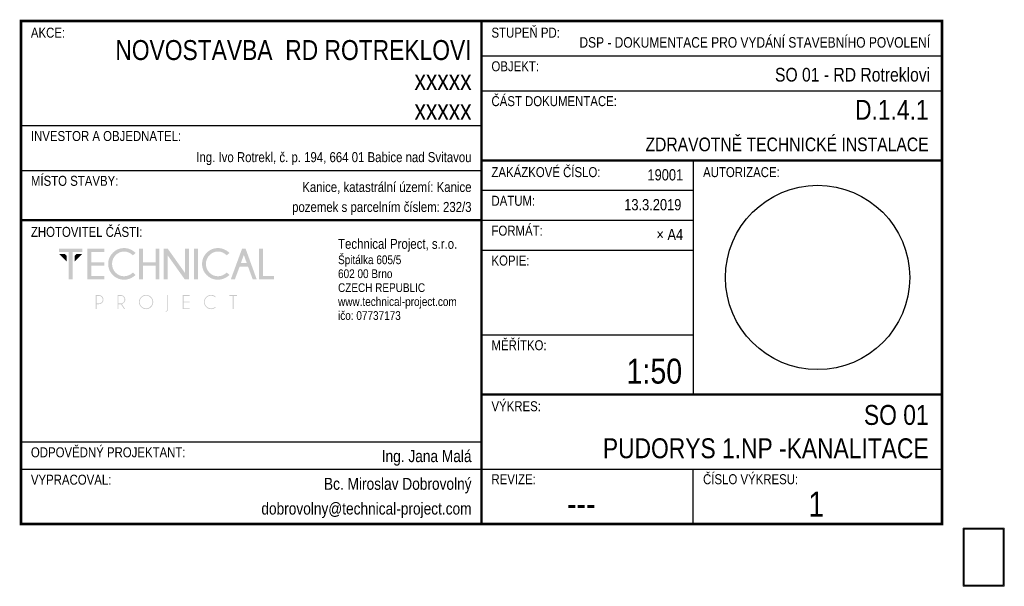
# Paper-space layout 'TP' of a CAD drawing. Header units: metres. Extents: x 629 to 1245, y -264 to 475.
# Tile 1 of 7: x 629 to 826, y -4 to 109. Entities that reach past the tile are written whole.
import ezdxf
from ezdxf.enums import TextEntityAlignment as Align

# ---------------------------------------------------------------- set-up
doc = ezdxf.new("R2010")
doc.units = ezdxf.units.M
doc.header["$MEASUREMENT"] = 0
doc.layers.add('TP_01_Pomocná', color=7, linetype='Continuous')
doc.layers.add('TP_01_Rozpiska', color=7, linetype='Continuous', lineweight=5)
doc.layers.add('TP_01_Text', color=7, linetype='Continuous', lineweight=5)
doc.styles.add('ARIALNARROW', font='ARIALN.TTF')

# ---------------------------------------------------------------- blocks, each defined once
blk = doc.blocks.new('*U2')
for p, q in [((-8.27, 11.46), (-8.27, 11.69)), ((-8.03, 11.69), (-8.27, 11.69)), ((0, 11.69), (-8.27, 11.69)), ((-8.27, 11.69), (-8.27, 0)), ((-0.24, 11.46), (-8.03, 11.46)), ((-8.03, 11.46), (-8.03, 0.24)), ((-0.24, 11.69), (0, 11.69)), ((-0.24, 0.24), (-0.24, 11.46)), ((0, 0), (0, 11.69)), ((-8.27, 0.24), (-8.27, 0)), ((-8.27, 0), (0, 0)), ((-8.03, 0.24), (-0.24, 0.24))]:
    blk.add_line(p, q)

psp = doc.layouts.new('TP')

# ---------------------------------------------------------------- hatches: boundary and pattern name
at = {"true_color": 0x2a2b2d}
for points in [[(636.547, 63.345), (636.547, 62.671), (641.182, 62.671), (641.182, 63.345)], [(645.604, 63.345), (645.604, 62.671), (643.007, 62.671), (643.007, 60.583), (645.604, 60.583), (645.604, 59.909), (643.007, 59.909), (643.007, 57.838), (645.604, 57.838), (645.604, 57.148), (642.234, 57.148), (642.234, 63.345)], [(653.379, 59.909), (653.379, 57.148), (652.59, 57.148), (652.59, 63.345), (653.379, 63.345), (653.379, 60.583), (655.911, 60.583), (655.911, 63.345), (656.7, 63.345), (656.7, 57.148), (655.911, 57.148), (655.911, 59.909)], [(658.344, 63.345), (661.861, 58.397), (661.861, 63.345), (662.634, 63.345), (662.634, 57.148), (661.779, 57.148), (658.344, 61.981), (658.344, 57.148), (657.571, 57.148), (657.571, 63.345)], [(663.637, 63.345), (663.637, 57.148), (664.409, 57.148), (664.409, 63.345)], [(676.721, 57.164), (676.721, 63.345), (677.494, 63.345), (677.494, 57.838), (679.73, 57.838), (679.73, 57.164)], [(636.547, 62.26), (638.059, 60.731), (638.059, 61.849), (637.665, 62.26)], [(638.487, 62.786), (638.487, 57.148), (639.259, 57.148), (639.259, 62.786)], [(641.182, 62.26), (639.67, 60.731), (639.67, 61.849), (640.065, 62.26)], [(662.782, 53.992), (662.782, 53.827), (661.533, 53.827), (661.533, 52.677), (662.782, 52.677), (662.782, 52.512), (661.533, 52.512), (661.533, 51.362), (662.782, 51.362), (662.782, 51.197), (661.385, 51.197), (661.385, 53.992)], [(671.576, 53.827), (671.576, 51.197), (671.412, 51.197), (671.412, 53.827), (670.705, 53.827), (670.705, 53.992), (672.283, 53.992), (672.283, 53.827)]]:
    psp.add_hatch(color=250, dxfattribs=at).paths.add_polyline_path(points)
h = psp.add_hatch(color=250, dxfattribs=at)
edge = h.paths.add_edge_path()
edge.add_line((651.374, 58.512), (651.916, 58.035))
edge.add_spline(control_points=[(651.916, 58.035), (651.226, 57.411), (650.453, 57.082), (649.615, 57.082), (649.615, 57.082), (648.711, 57.082), (647.955, 57.394), (647.33, 58.019), (647.33, 58.019), (646.706, 58.644), (646.41, 59.383), (646.41, 60.255), (646.41, 60.255), (646.41, 61.109), (646.706, 61.849), (647.33, 62.474), (647.33, 62.474), (647.955, 63.115), (648.711, 63.427), (649.615, 63.427), (649.615, 63.427), (650.453, 63.427), (651.226, 63.098), (651.916, 62.457)], knot_values=[0, 0, 0, 0, 0.0416667, 0.0416667, 0.0416667, 0.0417667, 0.0833333, 0.0833333, 0.0833333, 0.0834333, 0.125, 0.125, 0.125, 0.1251, 0.1666667, 0.1666667, 0.1666667, 0.1667667, 0.2083333, 0.2083333, 0.2083333, 0.2084333, 1, 1, 1, 1], degree=3, periodic=0)
edge.add_line((651.916, 62.457), (651.374, 61.981))
edge.add_spline(control_points=[(651.374, 61.981), (650.815, 62.49), (650.223, 62.737), (649.615, 62.737), (649.615, 62.737), (648.958, 62.737), (648.382, 62.49), (647.906, 62.013), (647.906, 62.013), (647.429, 61.537), (647.182, 60.945), (647.182, 60.255), (647.182, 60.255), (647.182, 59.548), (647.429, 58.972), (647.906, 58.479), (647.906, 58.479), (648.382, 58.003), (648.958, 57.772), (649.615, 57.772), (649.615, 57.772), (650.223, 57.772), (650.815, 58.019), (651.374, 58.512)], knot_values=[0, 0, 0, 0, 0.0416667, 0.0416667, 0.0416667, 0.0417667, 0.0833333, 0.0833333, 0.0833333, 0.0834333, 0.125, 0.125, 0.125, 0.1251, 0.1666667, 0.1666667, 0.1666667, 0.1667667, 0.2083333, 0.2083333, 0.2083333, 0.2084333, 1, 1, 1, 1], degree=3, periodic=0)
h = psp.add_hatch(color=250, dxfattribs=at)
edge = h.paths.add_edge_path()
edge.add_line((670.228, 58.512), (670.771, 58.035))
edge.add_spline(control_points=[(670.771, 58.035), (670.08, 57.411), (669.308, 57.082), (668.47, 57.082), (668.47, 57.082), (667.565, 57.082), (666.809, 57.394), (666.185, 58.019), (666.185, 58.019), (665.56, 58.644), (665.264, 59.383), (665.264, 60.255), (665.264, 60.255), (665.264, 61.109), (665.56, 61.849), (666.185, 62.474), (666.185, 62.474), (666.809, 63.115), (667.565, 63.427), (668.47, 63.427), (668.47, 63.427), (669.308, 63.427), (670.08, 63.098), (670.771, 62.457)], knot_values=[0, 0, 0, 0, 0.0416667, 0.0416667, 0.0416667, 0.0417667, 0.0833333, 0.0833333, 0.0833333, 0.0834333, 0.125, 0.125, 0.125, 0.1251, 0.1666667, 0.1666667, 0.1666667, 0.1667667, 0.2083333, 0.2083333, 0.2083333, 0.2084333, 1, 1, 1, 1], degree=3, periodic=0)
edge.add_line((670.771, 62.457), (670.228, 61.981))
edge.add_spline(control_points=[(670.228, 61.981), (669.67, 62.49), (669.078, 62.737), (668.47, 62.737), (668.47, 62.737), (667.812, 62.737), (667.237, 62.49), (666.76, 62.013), (666.76, 62.013), (666.283, 61.537), (666.037, 60.945), (666.037, 60.255), (666.037, 60.255), (666.037, 59.548), (666.283, 58.972), (666.76, 58.479), (666.76, 58.479), (667.237, 58.003), (667.812, 57.772), (668.47, 57.772), (668.47, 57.772), (669.078, 57.772), (669.67, 58.019), (670.228, 58.512)], knot_values=[0, 0, 0, 0, 0.0416667, 0.0416667, 0.0416667, 0.0417667, 0.0833333, 0.0833333, 0.0833333, 0.0834333, 0.125, 0.125, 0.125, 0.1251, 0.1666667, 0.1666667, 0.1666667, 0.1667667, 0.2083333, 0.2083333, 0.2083333, 0.2084333, 1, 1, 1, 1], degree=3, periodic=0)
h = psp.add_hatch(color=250, dxfattribs=at)
h.paths.add_polyline_path([(674.239, 60.403), (673.648, 62.046), (673.039, 60.403)])
h.paths.add_polyline_path([(673.993, 63.345), (676.228, 57.164), (675.423, 57.164), (674.486, 59.729), (672.809, 59.729), (671.856, 57.164), (671.034, 57.164), (673.302, 63.345)])
h = psp.add_hatch(color=250, dxfattribs=at)
edge = h.paths.add_edge_path()
edge.add_line((644.076, 53.827), (644.076, 52.331))
edge.add_line((644.076, 52.331), (644.552, 52.331))
edge.add_spline(control_points=[(644.552, 52.331), (644.749, 52.331), (644.93, 52.397), (645.078, 52.545), (645.078, 52.545), (645.226, 52.693), (645.292, 52.874), (645.292, 53.088), (645.292, 53.088), (645.292, 53.285), (645.226, 53.466), (645.078, 53.614), (645.078, 53.614), (644.93, 53.762), (644.749, 53.827), (644.552, 53.827)], knot_values=[0, 0, 0, 0, 0.0625, 0.0625, 0.0625, 0.0626, 0.125, 0.125, 0.125, 0.1251, 0.1875, 0.1875, 0.1875, 0.1876, 1, 1, 1, 1], degree=3, periodic=0)
edge.add_line((644.552, 53.827), (644.076, 53.827))
edge = h.paths.add_edge_path()
edge.add_line((644.076, 52.167), (644.076, 51.197))
edge.add_line((644.076, 51.197), (643.911, 51.197))
edge.add_line((643.911, 51.197), (643.911, 53.992))
edge.add_line((643.911, 53.992), (644.651, 53.992))
edge.add_spline(control_points=[(644.651, 53.992), (644.865, 53.959), (645.045, 53.877), (645.193, 53.729), (645.193, 53.729), (645.358, 53.548), (645.456, 53.334), (645.456, 53.088), (645.456, 53.088), (645.456, 52.825), (645.358, 52.611), (645.193, 52.43), (645.193, 52.43), (645.012, 52.266), (644.799, 52.167), (644.552, 52.167)], knot_values=[0, 0, 0, 0, 0.0625, 0.0625, 0.0625, 0.0626, 0.125, 0.125, 0.125, 0.1251, 0.1875, 0.1875, 0.1875, 0.1876, 1, 1, 1, 1], degree=3, periodic=0)
edge.add_line((644.552, 52.167), (644.076, 52.167))
h = psp.add_hatch(color=250, dxfattribs=at)
edge = h.paths.add_edge_path()
edge.add_line((648.464, 53.827), (648.464, 52.331))
edge.add_line((648.464, 52.331), (648.925, 52.331))
edge.add_spline(control_points=[(648.925, 52.331), (649.138, 52.331), (649.319, 52.397), (649.467, 52.545), (649.467, 52.545), (649.615, 52.693), (649.681, 52.874), (649.681, 53.088), (649.681, 53.088), (649.681, 53.285), (649.615, 53.466), (649.467, 53.614), (649.467, 53.614), (649.319, 53.762), (649.138, 53.827), (648.925, 53.827)], knot_values=[0, 0, 0, 0, 0.0625, 0.0625, 0.0625, 0.0626, 0.125, 0.125, 0.125, 0.1251, 0.1875, 0.1875, 0.1875, 0.1876, 1, 1, 1, 1], degree=3, periodic=0)
edge.add_line((648.925, 53.827), (648.464, 53.827))
edge = h.paths.add_edge_path()
edge.add_line((648.974, 52.167), (648.464, 52.167))
edge.add_line((648.464, 52.167), (648.464, 51.197))
edge.add_line((648.464, 51.197), (648.3, 51.197))
edge.add_line((648.3, 51.197), (648.3, 53.992))
edge.add_line((648.3, 53.992), (649.023, 53.992))
edge.add_spline(control_points=[(649.023, 53.992), (649.237, 53.959), (649.418, 53.877), (649.566, 53.729), (649.566, 53.729), (649.747, 53.548), (649.845, 53.334), (649.845, 53.088), (649.845, 53.088), (649.845, 52.825), (649.747, 52.611), (649.566, 52.447), (649.566, 52.447), (649.451, 52.315), (649.303, 52.233), (649.155, 52.2)], knot_values=[0, 0, 0, 0, 0.0625, 0.0625, 0.0625, 0.0626, 0.125, 0.125, 0.125, 0.1251, 0.1875, 0.1875, 0.1875, 0.1876, 1, 1, 1, 1], degree=3, periodic=0)
edge.add_line((649.155, 52.2), (649.796, 51.197))
edge.add_line((649.796, 51.197), (649.599, 51.197))
edge.add_line((649.599, 51.197), (648.974, 52.167))
h = psp.add_hatch(color=250, dxfattribs=at)
edge = h.paths.add_edge_path()
edge.add_spline(control_points=[(654.021, 53.877), (653.659, 53.877), (653.363, 53.745), (653.116, 53.499), (653.116, 53.499), (652.87, 53.252), (652.738, 52.956), (652.738, 52.594), (652.738, 52.594), (652.738, 52.249), (652.87, 51.953), (653.116, 51.707), (653.116, 51.707), (653.363, 51.46), (653.659, 51.329), (654.021, 51.329), (654.021, 51.329), (654.366, 51.329), (654.662, 51.46), (654.908, 51.707), (654.908, 51.707), (655.171, 51.953), (655.286, 52.249), (655.286, 52.594), (655.286, 52.594), (655.286, 52.956), (655.171, 53.252), (654.908, 53.499), (654.908, 53.499), (654.662, 53.745), (654.366, 53.877), (654.021, 53.877)], knot_values=[0, 0, 0, 0, 0.03125, 0.03125, 0.03125, 0.03135, 0.0625, 0.0625, 0.0625, 0.0626, 0.09375, 0.09375, 0.09375, 0.09385, 0.125, 0.125, 0.125, 0.1251, 0.15625, 0.15625, 0.15625, 0.15635, 0.1875, 0.1875, 0.1875, 0.1876, 0.21875, 0.21875, 0.21875, 0.21885, 1, 1, 1, 1], degree=3, periodic=0)
edge = h.paths.add_edge_path()
edge.add_spline(control_points=[(655.023, 53.614), (655.303, 53.334), (655.451, 52.989), (655.451, 52.594), (655.451, 52.594), (655.451, 52.2), (655.303, 51.871), (655.023, 51.592), (655.023, 51.592), (654.744, 51.312), (654.415, 51.164), (654.021, 51.164), (654.021, 51.164), (653.626, 51.164), (653.281, 51.312), (653.001, 51.592), (653.001, 51.592), (652.722, 51.871), (652.59, 52.2), (652.59, 52.594), (652.59, 52.594), (652.59, 52.989), (652.722, 53.334), (653.001, 53.614), (653.001, 53.614), (653.281, 53.893), (653.626, 54.041), (654.021, 54.041), (654.021, 54.041), (654.415, 54.041), (654.744, 53.893), (655.023, 53.614)], knot_values=[0, 0, 0, 0, 0.03125, 0.03125, 0.03125, 0.03135, 0.0625, 0.0625, 0.0625, 0.0626, 0.09375, 0.09375, 0.09375, 0.09385, 0.125, 0.125, 0.125, 0.1251, 0.15625, 0.15625, 0.15625, 0.15635, 0.1875, 0.1875, 0.1875, 0.1876, 0.21875, 0.21875, 0.21875, 0.21885, 1, 1, 1, 1], degree=3, periodic=0)
h = psp.add_hatch(color=250, dxfattribs=at)
edge = h.paths.add_edge_path()
edge.add_spline(control_points=[(658.442, 51.148), (658.442, 51), (658.393, 50.885), (658.294, 50.803), (658.294, 50.803), (658.196, 50.704), (658.081, 50.655), (657.949, 50.655)], knot_values=[0, 0, 0, 0, 0.125, 0.125, 0.125, 0.1251, 1, 1, 1, 1], degree=3, periodic=0)
edge.add_line((657.949, 50.655), (657.949, 50.803))
edge.add_spline(control_points=[(657.949, 50.803), (658.048, 50.803), (658.13, 50.836), (658.196, 50.901), (658.196, 50.901), (658.262, 50.967), (658.278, 51.049), (658.278, 51.164)], knot_values=[0, 0, 0, 0, 0.125, 0.125, 0.125, 0.1251, 1, 1, 1, 1], degree=3, periodic=0)
edge.add_line((658.278, 51.164), (658.278, 53.992))
edge.add_line((658.278, 53.992), (658.442, 53.992))
edge.add_line((658.442, 53.992), (658.442, 51.148))
h = psp.add_hatch(color=250, dxfattribs=at)
edge = h.paths.add_edge_path()
edge.add_line((667.911, 51.641), (668.026, 51.542))
edge.add_spline(control_points=[(668.026, 51.542), (667.763, 51.296), (667.434, 51.164), (667.072, 51.164), (667.072, 51.164), (666.678, 51.164), (666.333, 51.312), (666.053, 51.592), (666.053, 51.592), (665.774, 51.871), (665.642, 52.2), (665.642, 52.594), (665.642, 52.594), (665.642, 52.989), (665.774, 53.334), (666.053, 53.614), (666.053, 53.614), (666.333, 53.893), (666.678, 54.025), (667.072, 54.025), (667.072, 54.025), (667.434, 54.025), (667.763, 53.91), (668.026, 53.646)], knot_values=[0, 0, 0, 0, 0.0416667, 0.0416667, 0.0416667, 0.0417667, 0.0833333, 0.0833333, 0.0833333, 0.0834333, 0.125, 0.125, 0.125, 0.1251, 0.1666667, 0.1666667, 0.1666667, 0.1667667, 0.2083333, 0.2083333, 0.2083333, 0.2084333, 1, 1, 1, 1], degree=3, periodic=0)
edge.add_line((668.026, 53.646), (667.911, 53.548))
edge.add_spline(control_points=[(667.911, 53.548), (667.664, 53.762), (667.385, 53.86), (667.072, 53.86), (667.072, 53.86), (666.711, 53.86), (666.415, 53.745), (666.168, 53.499), (666.168, 53.499), (665.922, 53.252), (665.79, 52.956), (665.79, 52.594), (665.79, 52.594), (665.79, 52.249), (665.922, 51.953), (666.168, 51.707), (666.168, 51.707), (666.415, 51.46), (666.711, 51.329), (667.072, 51.329), (667.072, 51.329), (667.385, 51.329), (667.664, 51.427), (667.911, 51.641)], knot_values=[0, 0, 0, 0, 0.0416667, 0.0416667, 0.0416667, 0.0417667, 0.0833333, 0.0833333, 0.0833333, 0.0834333, 0.125, 0.125, 0.125, 0.1251, 0.1666667, 0.1666667, 0.1666667, 0.1667667, 0.2083333, 0.2083333, 0.2083333, 0.2084333, 1, 1, 1, 1], degree=3, periodic=0)

# ---------------------------------------------------------------- linework, layer by layer
at = {"layer": 'TP_01_Pomocná'}
for p, q in [((721.381, 102.029), (813.881, 102.029)), ((721.381, 95.029), (813.881, 95.029)), ((628.881, 88.029), (721.381, 88.029)), ((763.881, 81.029), (763.881, 34.029)), ((628.881, 79.029), (721.381, 79.029)), ((721.381, 75.029), (763.881, 75.029)), ((721.381, 75.029), (763.881, 75.029)), ((721.381, 69.029), (763.881, 69.029)), ((721.381, 63.029), (763.881, 63.029)), ((721.381, 46.029), (763.881, 46.029)), ((628.881, 24.529), (721.381, 24.529)), ((628.881, 19.029), (721.381, 19.029)), ((721.381, 19.029), (813.881, 19.029)), ((763.881, 8.029), (763.881, 19.029))]:
    psp.add_line(p, q, dxfattribs=at)
at = {"layer": 'TP_01_Pomocná', "linetype": 'Continuous', "ltscale": 0.08}
psp.add_circle((788.881, 57.529), 18.5, dxfattribs=at)
at = {"layer": 'TP_01_Rozpiska', "const_width": 0.5}
psp.add_lwpolyline([(813.881, 8.029), (628.881, 8.029), (628.881, 109.029), (813.881, 109.029)], close=True, dxfattribs=at)
for points in [[(721.381, 109.029), (721.381, 8.029)], [(721.381, 81.029), (813.881, 81.029)], [(628.881, 69.029), (721.381, 69.029)], [(721.381, 34.029), (813.881, 34.029)]]:
    psp.add_lwpolyline(points, dxfattribs=at)

# ---------------------------------------------------------------- block references
at = {"layer": 'TP_01_Rozpiska'}
psp.add_blockref('*U2', (826.381, -4.471), dxfattribs=at)

# ---------------------------------------------------------------- texts
at = {"layer": 'TP_01_Text', "style": 'ARIALNARROW'}
for s, p in [('AKCE:', (630.881, 107.679)), ('STUPEŇ PD:', (723.381, 107.679)), ('OBJEKT:', (723.381, 100.929)), ('ČÁST DOKUMENTACE:', (723.381, 93.929)), ('INVESTOR A OBJEDNATEL:', (630.881, 86.929)), ('ZAKÁZKOVÉ ČÍSLO:', (723.381, 79.679)), ('AUTORIZACE:', (765.881, 79.679)), ('MÍSTO STAVBY:', (630.881, 77.929)), ('DATUM:', (723.381, 73.929)), ('ZHOTOVITEL ČÁSTI:', (630.881, 67.679)), ('FORMÁT:', (723.381, 67.929)), ('KOPIE:', (723.381, 61.929)), ('MĚŘÍTKO:', (723.381, 44.929)), ('VÝKRES:', (723.381, 32.679)), ('ODPOVĚDNÝ PROJEKTANT:', (630.881, 23.429)), ('VYPRACOVAL:', (630.881, 17.929))]:
    psp.add_text(s, height=2, dxfattribs=at).set_placement(p, align=Align.TOP_LEFT)
for s, height, p in [('NOVOSTAVBA  RD ROTREKLOVI', 4, (719.381, 99.985)), ('DSP - DOKUMENTACE PRO VYDÁNÍ STAVEBNÍHO POVOLENÍ', 2.1, (811.483, 103.039)), ('SO 01 - RD Rotreklovi', 2.75, (811.483, 96.039)), ('xxxxx', 4, (719.381, 93.985)), ('D.1.4.1', 4, (811.181, 87.985)), ('xxxxx', 4, (719.381, 87.985)), ('ZDRAVOTNĚ TECHNICKÉ INSTALACE', 2.75, (811.181, 82.039)), ('Ing. Ivo Rotrekl, č. p. 194, 664 01 Babice nad Svitavou', 2, (719.381, 80.086)), ('19001', 2.25, (761.88, 76.342)), ('Kanice, katastrální území: Kanice', 2, (719.381, 74.086)), ('13.3.2019', 2.25, (761.519, 70.342)), ('pozemek s parcelním číslem: 232/3', 2, (719.381, 70.086)), ('1:50', 5, (761.675, 34.722)), ('SO 01', 4, (811.181, 26.731)), ('PUDORYS 1.NP -KANALITACE', 4, (811.181, 20.039)), ('Ing. Jana Malá', 2.4, (719.381, 19.743)), ('Bc. Miroslav Dobrovolný', 2.4, (719.381, 14.181)), ('1', 5, (790.208, 8.029)), ('dobrovolny@technical-project.com', 2.4, (719.381, 9.213)), ('---', 5, (744.278, 8.109))]:
    psp.add_text(s, height=height, dxfattribs=at).set_placement(p, align=Align.BOTTOM_RIGHT)
psp.add_text('× A4', height=2.25, dxfattribs=at).set_placement((761.881, 66.154), align=Align.MIDDLE_RIGHT)
psp.add_text('× A4', height=2.25, dxfattribs=at).set_placement((761.881, 66.154), align=Align.MIDDLE_RIGHT)
for s, height, p in [('Technical Project, s.r.o.', 2, (692.569, 62.685)), ('Špitálka 605/5', 1.75, (692.569, 59.685)), ('602 00 Brno', 1.75, (692.569, 56.885)), ('CZECH REPUBLIC', 1.75, (692.569, 54.085)), ('www.technical-project.com', 1.75, (692.569, 51.285)), ('ičo: 07737173', 1.75, (692.569, 48.485))]:
    psp.add_text(s, height=height, dxfattribs=at).set_placement(p, align=Align.BOTTOM_LEFT)
for s, p in [('REVIZE:', (723.381, 16.029)), ('ČÍSLO VÝKRESU:', (765.881, 16.029))]:
    psp.add_text(s, height=2, dxfattribs=at).set_placement(p)

doc.saveas('drawing.dxf')
